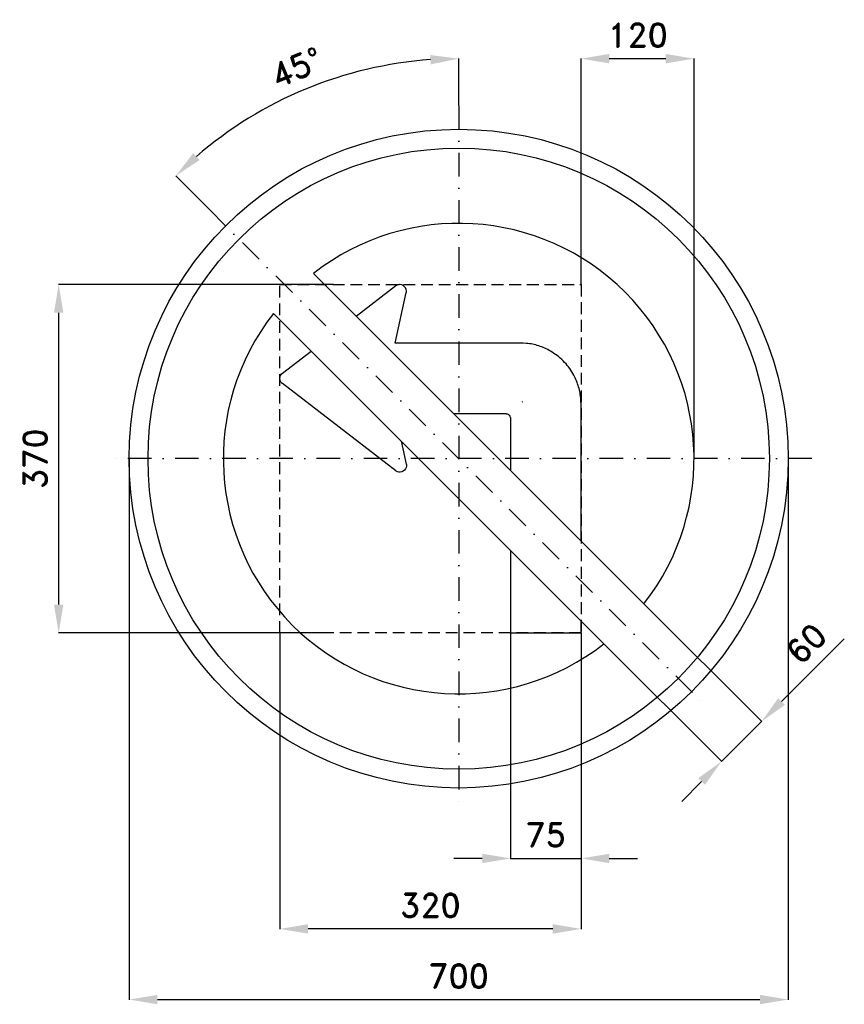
# Model space of a CAD drawing. Header units: millimetres. Extents: x -466 to 410, y -580 to 466.
import ezdxf

# ---------------------------------------------------------------- set-up
doc = ezdxf.new("R2010")
doc.units = ezdxf.units.MM
doc.header["$LTSCALE"] = 5
doc.linetypes.add('ČERCHOVANÁX2', pattern=[2, 1, -0.5, 0, -0.5])
doc.linetypes.add('ČÁRKOVANÁX2', pattern=[1.5, 1, -0.5])
doc.layers.add('Kóty', color=2, linetype='Continuous')
doc.layers.add('Značka', color=7, linetype='Continuous')
doc.styles.get("Standard").update_dxf_attribs({"font": 'romand.shx', "height": 25})
doc.dimstyles.get("Standard").update_dxf_attribs({"dimtxt": 25, "dimasz": 30, "dimexe": 0.18, "dimexo": 0.0625, "dimgap": 12.5, "dimtad": 1, "dimdec": 0, "dimzin": 0, "dimdsep": 46, "dimtxsty": 'Standard', "dimcen": 0.09, "dimadec": 0, "dimazin": 0, "dimtfac": 1, "dimtdec": 0, "dimtofl": 0, "dimtmove": 0, "dimatfit": 3, "dimfxl": 1, "dimtolj": 1, "dimtzin": 0, "dimarcsym": 0})

# ---------------------------------------------------------------- blocks, each defined once
blk = doc.blocks.new('*D2')
at = {"layer": 'Defpoints', "color": 0, "transparency": 16777216}
for p in [(196.7, -154.3), (154.3, -196.7), (321.7, -279.3)]:
    blk.add_point(p, dxfattribs=at)
at = {"layer": 'Kóty', "color": 0, "lineweight": -2, "transparency": 16777216}
for p, q in [((196.8, -154.3), (321.9, -279.4)), ((154.3, -196.8), (279.4, -321.9)), ((342.9, -258.1), (409.6, -191.4)), ((258.1, -342.9), (236.9, -364.2))]:
    blk.add_line(p, q, dxfattribs=at)
at = {"layer": 'Kóty', "color": 0, "transparency": 16777216}
for points in [[(339.4, -254.6), (346.5, -261.6), (321.7, -279.3)], [(254.6, -339.4), (261.6, -346.5), (279.3, -321.7)]]:
    blk.add_solid(points, dxfattribs=at)
at = {"layer": 'Kóty', "color": 0, "transparency": 16777216, "insert": (369.2, -196.5), "char_height": 25, "attachment_point": 5, "rotation": 45}
blk.add_mtext('\\A1;60', dxfattribs=at)
blk = doc.blocks.new('*D3')
at = {"layer": 'Defpoints', "color": 0, "transparency": 16777216}
for p in [(-110, 410.5), (0, 375), (-265.2, 265.2), (265.2, -265.2), (0, -375)]:
    blk.add_point(p, dxfattribs=at)
at = {"layer": 'Kóty', "color": 0, "lineweight": -2, "transparency": 16777216}
for p, q in [((0, 375.1), (0, 425.2)), ((-265.2, 265.2), (-300.6, 300.6))]:
    blk.add_line(p, q, dxfattribs=at)
blk.add_arc((0, 0), 425, 94.0452, 130.9548, dxfattribs=at)
at = {"layer": 'Kóty', "color": 0, "transparency": 16777216}
for points in [[(-30.2, 428.9), (-29.8, 418.9), (0, 425)], [(-275.2, 317.3), (-282, 324.6), (-300.5, 300.5)]]:
    blk.add_solid(points, dxfattribs=at)
at = {"layer": 'Kóty', "color": 0, "transparency": 16777216, "insert": (-172.2, 415.7), "char_height": 25, "attachment_point": 5, "rotation": 22.5}
blk.add_mtext('\\A1;45°', dxfattribs=at)
blk = doc.blocks.new('*D4')
at = {"layer": 'Defpoints', "color": 0, "transparency": 16777216}
for p in [(-424.9, 185), (-133, 185), (-133, -185.1)]:
    blk.add_point(p, dxfattribs=at)
at = {"layer": 'Kóty', "color": 0, "lineweight": -2, "transparency": 16777216}
for p, q in [((-133.1, 185), (-425.1, 185)), ((-424.9, -155.1), (-424.9, 155)), ((-133.1, -185.1), (-425.1, -185.1))]:
    blk.add_line(p, q, dxfattribs=at)
at = {"layer": 'Kóty', "color": 0, "transparency": 16777216}
for points in [[(-429.9, 155), (-419.9, 155), (-424.9, 185)], [(-429.9, -155.1), (-419.9, -155.1), (-424.9, -185.1)]]:
    blk.add_solid(points, dxfattribs=at)
at = {"layer": 'Kóty', "color": 0, "transparency": 16777216, "insert": (-449.9, 0), "char_height": 25, "attachment_point": 5, "rotation": 90}
blk.add_mtext('\\A1;370', dxfattribs=at)
blk = doc.blocks.new('*D5')
at = {"layer": 'Defpoints', "color": 0, "transparency": 16777216}
for p in [(-350, 0), (350, 0), (350, -574.8)]:
    blk.add_point(p, dxfattribs=at)
at = {"layer": 'Kóty', "color": 0, "lineweight": -2, "transparency": 16777216}
for p, q in [((-350, -0.1), (-350, -575)), ((350, -0.1), (350, -575)), ((-320, -574.8), (320, -574.8))]:
    blk.add_line(p, q, dxfattribs=at)
at = {"layer": 'Kóty', "color": 0, "transparency": 16777216}
for points in [[(-320, -569.8), (-320, -579.8), (-350, -574.8)], [(320, -569.8), (320, -579.8), (350, -574.8)]]:
    blk.add_solid(points, dxfattribs=at)
at = {"layer": 'Kóty', "color": 0, "transparency": 16777216, "insert": (0, -549.8), "char_height": 25, "attachment_point": 5}
blk.add_mtext('\\A1;700', dxfattribs=at)
blk = doc.blocks.new('*D6')
at = {"layer": 'Defpoints', "color": 0, "transparency": 16777216}
for p in [(-190, -184.9), (130, -184.9), (-190, -499.7)]:
    blk.add_point(p, dxfattribs=at)
at = {"layer": 'Kóty', "color": 0, "lineweight": -2, "transparency": 16777216}
for p, q in [((-190, -185), (-190, -499.9)), ((130, -185), (130, -499.9)), ((100, -499.7), (-160, -499.7))]:
    blk.add_line(p, q, dxfattribs=at)
at = {"layer": 'Kóty', "color": 0, "transparency": 16777216}
for points in [[(-160, -494.7), (-160, -504.7), (-190, -499.7)], [(100, -494.7), (100, -504.7), (130, -499.7)]]:
    blk.add_solid(points, dxfattribs=at)
at = {"layer": 'Kóty', "color": 0, "transparency": 16777216, "insert": (-30, -474.7), "char_height": 25, "attachment_point": 5}
blk.add_mtext('\\A1;320', dxfattribs=at)
blk = doc.blocks.new('*D7')
at = {"layer": 'Defpoints', "color": 0, "transparency": 16777216}
for p in [(55, -185.1), (130, -185.1), (55, -424.8)]:
    blk.add_point(p, dxfattribs=at)
at = {"layer": 'Kóty', "color": 0, "lineweight": -2, "transparency": 16777216}
for p, q in [((55, -185.1), (55, -425)), ((130, -185.1), (130, -425)), ((25, -424.8), (-5, -424.8)), ((160, -424.8), (190, -424.8))]:
    blk.add_line(p, q, dxfattribs=at)
at = {"layer": 'Kóty', "color": 0, "transparency": 16777216}
for points in [[(25, -419.8), (25, -429.8), (55, -424.8)], [(160, -419.8), (160, -429.8), (130, -424.8)]]:
    blk.add_solid(points, dxfattribs=at)
at = {"layer": 'Kóty', "color": 0, "transparency": 16777216, "insert": (92.5, -399.8), "char_height": 25, "attachment_point": 5}
blk.add_mtext('\\A1;75', dxfattribs=at)
blk = doc.blocks.new('*D8')
at = {"layer": 'Defpoints', "color": 0, "transparency": 16777216}
for p in [(250, 425), (130, 184.9), (250, 0)]:
    blk.add_point(p, dxfattribs=at)
at = {"layer": 'Kóty', "color": 0, "lineweight": -2, "transparency": 16777216}
for p, q in [((130, 185), (130, 425.2)), ((160, 425), (220, 425)), ((250, 0.1), (250, 425.2))]:
    blk.add_line(p, q, dxfattribs=at)
at = {"layer": 'Kóty', "color": 0, "transparency": 16777216}
for points in [[(160, 430), (160, 420), (130, 425)], [(220, 430), (220, 420), (250, 425)]]:
    blk.add_solid(points, dxfattribs=at)
at = {"layer": 'Kóty', "color": 0, "transparency": 16777216, "insert": (190, 450), "char_height": 25, "attachment_point": 5}
blk.add_mtext('\\A1;120', dxfattribs=at)

msp = doc.modelspace()

# ---------------------------------------------------------------- linework, layer by layer
at = {"layer": 'Kóty'}
for p, q in [((67.8, 60.5), (68, 60.5)), ((67.9, 60.4), (67.9, 60.6))]:
    msp.add_line(p, q, dxfattribs=at)
for points in [[(279.3, -321.7), (321.7, -279.3)], [(55, -424.8), (130, -424.8)]]:
    msp.add_lwpolyline(points, dxfattribs=at)
at = {"layer": 'Značka', "color": 6, "linetype": 'ČERCHOVANÁX2', "lineweight": 25, "ltscale": 5}
for p, q in [((0, 375), (0, -375)), ((375, 0), (-375, 0))]:
    msp.add_line(p, q, dxfattribs=at)
at = {"layer": 'Značka', "color": 6, "linetype": 'ČERCHOVANÁX2', "ltscale": 5}
msp.add_line((-265.2, 265.2), (265.2, -265.2), dxfattribs=at)
at = {"layer": 'Značka', "color": 1}
for p, q in [((196.7, -154.3), (-154.3, 196.7)), ((-196.7, 154.3), (154.3, -196.7))]:
    msp.add_line(p, q, dxfattribs=at)
at = {"layer": 'Značka', "color": 6, "linetype": 'ČÁRKOVANÁX2', "ltscale": 2.5}
msp.add_lwpolyline([(-190, -185.1), (-190, 184.9), (130, 184.9), (130, -185.1), (-190, -185.1)], dxfattribs=at)
at = {"layer": 'Značka', "color": 5}
for points in [[(130, -87.6), (130, 57.8), (129.9, 61.2), (129.6, 64.6, 0.05568), (126.9, 77.8, 0.056168), (121.3, 90.3, 0.069679), (111.1, 103.8, 0.068345), (97.5, 114.1, 0.056475), (85.1, 119.8, 0.06116), (71.8, 122.4), (68.4, 122.6), (65, 122.8), (-67.5, 122.8), (-55.7, 176.4), (-55.6, 176.7), (-55.5, 177.1), (-55.5, 178.4), (-55.7, 179.8), (-56.4, 181.4), (-57.4, 182.7), (-58.8, 183.8), (-60.3, 184.6), (-62, 184.9, 0.063106), (-63.7, 184.8), (-65, 184.5), (-66.3, 183.9), (-66.5, 183.7), (-66.8, 183.5), (-108.8, 151.2)], [(-61, 18.5), (-55.7, -5.9), (-55.6, -6.2), (-55.5, -6.5), (-55.5, -7.9), (-55.7, -9.3), (-56.4, -10.9), (-57.4, -12.2), (-58.8, -13.3), (-60.3, -14.1), (-62, -14.4, -0.063106), (-63.7, -14.3), (-65, -14), (-66.3, -13.3), (-66.5, -13.2), (-66.8, -13), (-187.2, 79.7), (-187.5, 79.9), (-187.7, 80.1), (-188.6, 81), (-189.3, 82.2), (-189.8, 83.7), (-190, 85.3), (-189.8, 86.9), (-189.3, 88.4), (-188.6, 89.5), (-187.7, 90.4), (-187.5, 90.6), (-187.2, 90.8), (-156.7, 114.3)]]:
    msp.add_lwpolyline(points, format="xyb", dxfattribs=at)
for points in [[(-5.4, 47.8), (50, 47.8)], [(50, 47.8), (50.3, 47.8), (50.5, 47.7), (51.5, 47.5), (52.5, 47.1), (53.5, 46.3), (54.3, 45.3), (54.8, 44.3), (55, 43.3), (55, 43), (55, 42.8), (55, -12.6)], [(55, -97.5), (55, -185.1), (130, -185.1), (130, -172.5)]]:
    msp.add_lwpolyline(points, dxfattribs=at)
msp.add_circle((0, 0), 350, dxfattribs=at)
at = {"layer": 'Značka', "color": 1}
msp.add_circle((0, 0), 330, dxfattribs=at)
for start, end in [(321.8921, 128.1079), (141.8921, 308.1079)]:
    msp.add_arc((0, 0), 250, start, end, dxfattribs=at)

# ---------------------------------------------------------------- dimensions: what is measured, and where the dimension line sits
at = {"layer": 'Kóty'}
for base, p1, p2, picture, middle in [((250, 425), (130, 184.9), (250, 0), '*D8', (190, 450)), ((350, -574.8), (-350, 0), (350, 0), '*D5', (0, -549.8)), ((-190, -499.7), (130, -184.9), (-190, -184.9), '*D6', (-30, -474.7)), ((55, -424.8), (130, -185.1), (55, -185.1), '*D7', (92.5, -399.8))]:
    dim = msp.add_linear_dim(base=base, p1=p1, p2=p2, dimstyle='Standard', dxfattribs=at)
    dim.commit()
    dim.dimension.update_dxf_attribs({"geometry": picture, "text_midpoint": middle})
dim = msp.add_angular_dim_2l(base=(-110, 410.5), line1=((0, 375), (0, -375)), line2=((-265.2, 265.2), (265.2, -265.2)), dimstyle='Standard', dxfattribs=at)
dim.commit()
dim.dimension.update_dxf_attribs({"geometry": '*D3', "text_midpoint": (-172.2, 415.7)})
dim = msp.add_linear_dim(base=(-424.9, 185), p1=(-133, -185.1), p2=(-133, 185), angle=90, dimstyle='Standard', dxfattribs=at)
dim.commit()
dim.dimension.update_dxf_attribs({"geometry": '*D4', "text_midpoint": (-449.9, 0)})
dim = msp.add_aligned_dim(p1=(154.3, -196.7), p2=(196.7, -154.3), distance=-176.8, dimstyle='Standard', dxfattribs=at)
dim.commit()
dim.dimension.update_dxf_attribs({"geometry": '*D2', "text_midpoint": (369.2, -196.5)})

doc.saveas('drawing.dxf')
